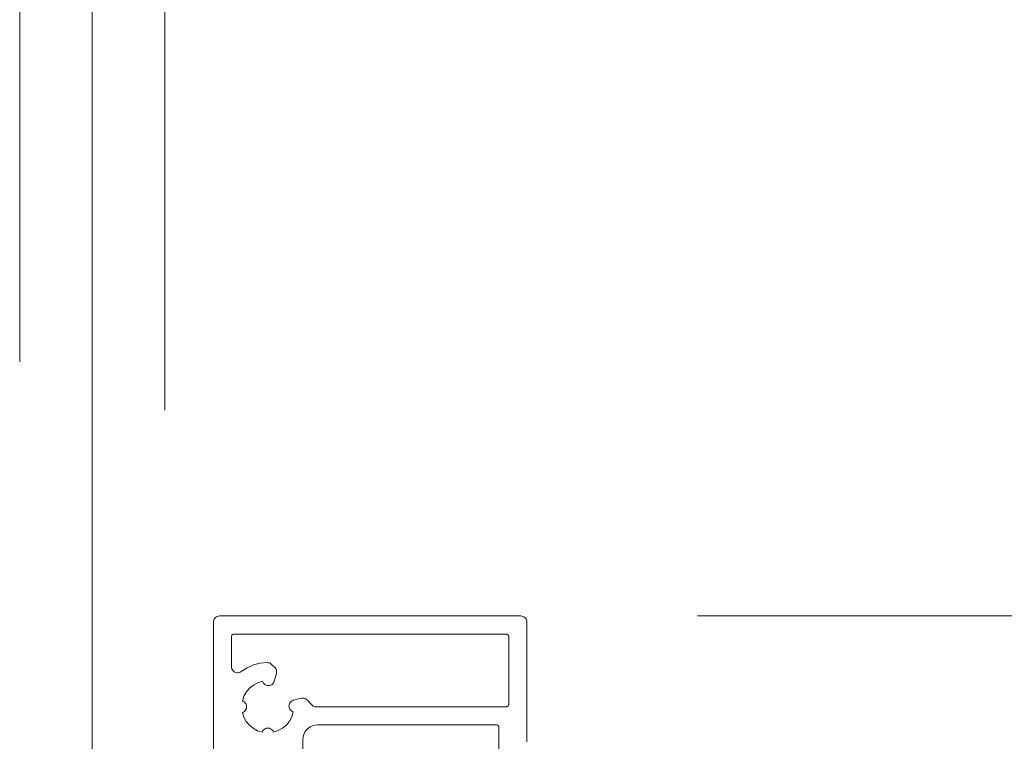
# Model space of a CAD drawing. Header units: metres. Extents: x 69 to 122.5, y -21.4 to -4.6.
# Tile 42 of 250: x 72.114 to 72.1953, y -17.7188 to -17.6592. Entities that reach past the tile are written whole.
import ezdxf

# ---------------------------------------------------------------- set-up
doc = ezdxf.new("R2010")
doc.units = ezdxf.units.M
doc.header["$LTSCALE"] = 0.02
for name, pattern in [('A - Verdeckt_Eng', [1.5, 0.7, -0.8]), ('Dash Style-25', [1.2, 0.4, -0.8]), ('Dash Style-30', [2, 1, -0.5, 0.00254, -0.49746]), ('gestrichelt - 01', [2, 1, -1])]:
    doc.linetypes.add(name, pattern=pattern)
doc.layers.add('014_Fassadenarbeiten-000 Aufsicht Betonfertigteile', color=7, linetype='Continuous', lineweight=9, true_color=0xc0c0c0)
for name, color, linetype, lineweight in [('014_Fassadenarbeiten-330 Mauerwerk 11.5cm', 7, 'Continuous', 9), ('030_Sonnenschutzarbeiten-außen', 7, 'Continuous', 5), ('032_Metallarbeiten-Fenster', 7, 'Continuous', 5)]:
    doc.layers.add(name, color=color, linetype=linetype, lineweight=lineweight)

msp = doc.modelspace()

# ---------------------------------------------------------------- linework, layer by layer
at = {"layer": '014_Fassadenarbeiten-000 Aufsicht Betonfertigteile', "color": 252, "lineweight": 18, "true_color": 0x888888}
msp.add_lwpolyline([(74.82, -17.83844), (72.12, -17.83844), (72.12, -17.35244), (74.82, -17.35244)], close=True, dxfattribs=at)
at = {"layer": '014_Fassadenarbeiten-330 Mauerwerk 11.5cm', "color": 8, "linetype": 'Dash Style-30', "lineweight": 9, "true_color": 0x808080}
msp.add_line((72.12, -17.562952), (72.12, -17.91809), dxfattribs=at)
at = {"layer": '014_Fassadenarbeiten-330 Mauerwerk 11.5cm', "color": 8, "linetype": 'A - Verdeckt_Eng', "lineweight": 18, "true_color": 0x808080}
msp.add_lwpolyline([(72.114, -17.88744), (72.114, -17.59144), (72.126, -17.59144), (72.126, -17.88744)], close=True, dxfattribs=at)
at = {"layer": '030_Sonnenschutzarbeiten-außen', "color": 8, "linetype": 'gestrichelt - 01', "lineweight": 5, "true_color": 0x808080}
msp.add_line((73.47, -17.70844), (72.1559, -17.70844), dxfattribs=at)
at = {"layer": '030_Sonnenschutzarbeiten-außen', "color": 8, "linetype": 'Continuous', "lineweight": 5, "true_color": 0x808080}
for points in [[(72.1559, -17.71884), (72.1559, -17.70894), (72.1559, -17.70894), (72.155892, -17.708853), (72.15587, -17.708769), (72.155833, -17.70869), (72.155783, -17.708619), (72.155721, -17.708557), (72.15565, -17.708507), (72.155571, -17.70847), (72.155487, -17.708448), (72.1554, -17.70844), (72.1305, -17.70844), (72.1305, -17.70844), (72.130413, -17.708448), (72.130329, -17.70847), (72.13025, -17.708507), (72.130179, -17.708557), (72.130117, -17.708619), (72.130067, -17.70869), (72.13003, -17.708769), (72.130008, -17.708853), (72.13, -17.70894), (72.13, -17.83794)], [(72.1374, -17.75224), (72.1374, -17.71864), (72.1374, -17.71864), (72.137418, -17.718432), (72.137472, -17.71823), (72.137561, -17.71804), (72.137681, -17.717869), (72.137829, -17.717721), (72.138, -17.717601), (72.13819, -17.717513), (72.138392, -17.717458), (72.1386, -17.71744), (72.1534, -17.71744), (72.1534, -17.71744), (72.153439, -17.717444), (72.153477, -17.717455), (72.153511, -17.717474), (72.153541, -17.717499), (72.153566, -17.717529), (72.153585, -17.717564), (72.153596, -17.717601), (72.1536, -17.71764), (72.1536, -17.72014)]]:
    msp.add_lwpolyline(points, dxfattribs=at)
msp.add_lwpolyline([(72.134073, -17.713833), (72.134108, -17.713919), (72.134157, -17.713997), (72.13422, -17.714064), (72.134295, -17.714119), (72.134378, -17.714159), (72.134467, -17.714183), (72.134559, -17.714191), (72.134651, -17.714181), (72.13474, -17.714154), (72.134822, -17.714112), (72.134895, -17.714055), (72.134956, -17.713986), (72.135004, -17.713907), (72.135036, -17.71382), (72.135207, -17.713182), (72.135207, -17.713182), (72.135222, -17.713096), (72.135222, -17.713009), (72.135207, -17.712923), (72.135177, -17.712841), (72.135133, -17.712766), (72.135077, -17.712699), (72.134815, -17.712437), (72.134815, -17.712437), (72.134754, -17.712385), (72.134686, -17.712344), (72.134613, -17.712314), (72.134535, -17.712296), (72.134455, -17.71229), (72.134455, -17.71229), (72.13388, -17.712343), (72.133319, -17.712486), (72.132789, -17.712716), (72.132301, -17.713027), (72.132301, -17.713027), (72.132223, -17.713075), (72.132137, -17.713109), (72.132046, -17.713126), (72.131954, -17.713126), (72.131863, -17.713109), (72.131777, -17.713075), (72.131699, -17.713027), (72.13163, -17.712965), (72.131575, -17.712891), (72.131534, -17.712808), (72.131509, -17.71272), (72.1315, -17.712628), (72.1315, -17.71014), (72.1315, -17.71014), (72.131504, -17.710101), (72.131515, -17.710064), (72.131534, -17.710029), (72.131559, -17.709999), (72.131589, -17.709974), (72.131623, -17.709955), (72.131661, -17.709944), (72.1317, -17.70994), (72.1542, -17.70994), (72.1542, -17.70994), (72.154239, -17.709944), (72.154277, -17.709955), (72.154311, -17.709974), (72.154341, -17.709999), (72.154366, -17.710029), (72.154385, -17.710064), (72.154396, -17.710101), (72.1544, -17.71014), (72.1544, -17.71574), (72.1544, -17.71574), (72.154396, -17.715779), (72.154385, -17.715817), (72.154366, -17.715851), (72.154341, -17.715882), (72.154311, -17.715906), (72.154277, -17.715925), (72.154239, -17.715936), (72.1542, -17.71594), (72.138475, -17.71594), (72.138475, -17.71594), (72.138398, -17.715933), (72.138324, -17.715911), (72.138256, -17.715875), (72.138196, -17.715827), (72.138146, -17.715768), (72.137741, -17.715363), (72.137741, -17.715363), (72.137674, -17.715307), (72.137599, -17.715263), (72.137517, -17.715234), (72.137431, -17.715218), (72.137344, -17.715218), (72.137258, -17.715234), (72.13662, -17.715405), (72.13662, -17.715405), (72.136533, -17.715437), (72.136454, -17.715484), (72.136385, -17.715545), (72.136328, -17.715618), (72.136286, -17.7157), (72.136259, -17.715789), (72.136249, -17.715881), (72.136257, -17.715973), (72.136281, -17.716062), (72.136321, -17.716145), (72.136376, -17.71622), (72.136443, -17.716283), (72.136521, -17.716333), (72.136607, -17.716367), (72.136607, -17.716367), (72.136488, -17.71676), (72.136296, -17.717123), (72.136038, -17.717443), (72.135724, -17.717708), (72.135366, -17.717908), (72.134976, -17.718037), (72.134976, -17.718037), (72.134937, -17.717948), (72.134883, -17.717868), (72.134814, -17.717801), (72.134733, -17.717748), (72.134643, -17.717711), (72.134548, -17.717693), (72.134452, -17.717693), (72.134357, -17.717711), (72.134267, -17.717748), (72.134186, -17.717801), (72.134117, -17.717868), (72.134063, -17.717948), (72.134024, -17.718037), (72.134024, -17.718037), (72.133642, -17.717911), (72.13329, -17.717717), (72.13298, -17.71746), (72.132723, -17.717151), (72.132529, -17.716798), (72.132403, -17.716416), (72.132403, -17.716416), (72.132492, -17.716378), (72.132572, -17.716323), (72.132639, -17.716254), (72.132693, -17.716173), (72.132729, -17.716083), (72.132748, -17.715989), (72.132748, -17.715892), (72.132729, -17.715797), (72.132693, -17.715707), (72.132639, -17.715627), (72.132572, -17.715557), (72.132492, -17.715503), (72.132403, -17.715464), (72.132403, -17.715464), (72.132532, -17.715074), (72.132733, -17.714716), (72.132998, -17.714402), (72.133317, -17.714145), (72.13368, -17.713953)], close=True, dxfattribs=at)
at = {"layer": '032_Metallarbeiten-Fenster', "color": 8, "linetype": 'Dash Style-25', "lineweight": 9, "true_color": 0x808080}
msp.add_line((72.12, -18.743313), (72.12, -17.154667), dxfattribs=at)

doc.saveas('drawing.dxf')
